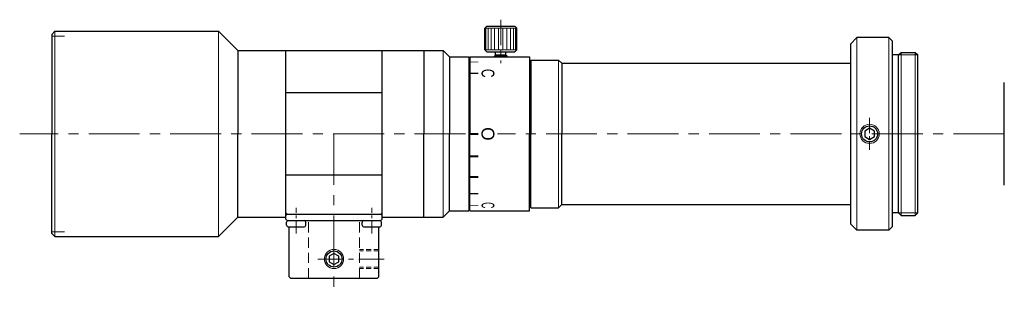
# Model space of a CAD drawing. Header units: millimetres. Extents: x -22 to 131, y 25 to 68.
import ezdxf
from ezdxf.enums import TextEntityAlignment as Align

# ---------------------------------------------------------------- set-up
doc = ezdxf.new("R2010")
doc.units = ezdxf.units.MM
doc.header["$LTSCALE"] = 0.25
doc.linetypes.add('CENTER', pattern=[50.8, 31.75, -6.35, 6.35, -6.35])
doc.linetypes.add('HIDDEN', pattern=[9.525, 6.35, -3.175])
doc.layers.add('00_補助線', color=252, linetype='Continuous', lineweight=0, plot=False)
for name, color, linetype, lineweight in [('01_外形線', 7, 'Continuous', 30), ('02_ﾈｼﾞ（断面）・遮光線仕切り', 7, 'Continuous', 20), ('03_ﾈｼﾞ・ﾛｰﾚｯﾄ・遮光線', 7, 'Continuous', 9), ('04_中心線', 1, 'CENTER', 20), ('05_隠れ線', 3, 'HIDDEN', 20), ('06_面取線', 7, 'Continuous', 9), ('09_文字', 2, 'Continuous', 20)]:
    doc.layers.add(name, color=color, linetype=linetype, lineweight=lineweight)
doc.styles.add('VS Standard', font='txt', dxfattribs={"height": 3})

msp = doc.modelspace()

# ---------------------------------------------------------------- hatches: boundary and pattern name
at = {"layer": '01_外形線'}
h = msp.add_hatch(color=256, dxfattribs=at)
h.dxf.hatch_style = 1
h.paths.add_polyline_path([(49, 61.15), (49, 61.25), (47.7, 61.25), (47.7, 61.15)])
h = msp.add_hatch(color=256, dxfattribs=at)
h.dxf.hatch_style = 1
h.paths.add_polyline_path([(49, 59.36), (49, 59.56), (47.7, 59.56), (47.7, 59.36)])
h = msp.add_hatch(color=256, dxfattribs=at)
h.dxf.hatch_style = 1
h.paths.add_polyline_path([(49, 49.85), (49, 50.15), (47.7, 50.15), (47.7, 49.85)])
h = msp.add_hatch(color=256, dxfattribs=at)
h.dxf.hatch_style = 1
h.paths.add_polyline_path([(49, 46.34), (49, 46.64), (47.7, 46.64), (47.7, 46.34)])
h = msp.add_hatch(color=256, dxfattribs=at)
h.dxf.hatch_style = 1
h.paths.add_polyline_path([(49, 43.14), (49, 43.44), (47.7, 43.44), (47.7, 43.14)])
h = msp.add_hatch(color=256, dxfattribs=at)
h.dxf.hatch_style = 1
h.paths.add_polyline_path([(49, 40.57), (49, 40.77), (47.7, 40.77), (47.7, 40.57)])
h = msp.add_hatch(color=256, dxfattribs=at)
h.dxf.hatch_style = 1
h.paths.add_polyline_path([(49, 38.82), (49, 38.92), (47.7, 38.92), (47.7, 38.82)])

# ---------------------------------------------------------------- linework, layer by layer
at = {"layer": '00_補助線'}
for p, q in [((-17.5, 65.25), (-15.5, 65.25)), ((-17.5, 34.75), (-15.5, 34.75))]:
    msp.add_line(p, q, dxfattribs=at)
at = {"layer": '01_外形線'}
for p, q in [((50.32, 66.8), (50, 66.47)), ((50, 63.12), (50, 66.47)), ((50.32, 66.8), (54.68, 66.8)), ((54.68, 66.8), (55, 66.47)), ((55, 63.12), (55, 66.47)), ((-17.5, 65.5), (-17, 66)), ((-17.5, 65.5), (-17.5, 50)), ((-17, 66), (8.5, 66)), ((8.5, 66), (11.5, 63)), ((107, 64), (108, 65)), ((113, 65), (108, 65)), ((113, 65), (113.5, 64.5)), ((113.5, 64.5), (113.5, 35.5)), ((11.5, 63), (40.5, 63)), ((11.5, 63), (11.5, 50)), ((19, 36.7), (19, 63)), ((34, 36.7), (34, 63)), ((40.5, 63), (43.5, 63)), ((40.5, 63), (40.5, 50)), ((43.5, 63), (44.5, 62)), ((50.32, 62.8), (50, 63.12)), ((54.68, 62.8), (55, 63.12)), ((107, 64), (107, 36)), ((44.5, 62), (44.5, 50)), ((44.5, 62), (47.5, 62)), ((47.5, 62), (47.5, 50)), ((47.5, 61.5), (47.7, 61.5)), ((47.7, 62), (47.7, 50)), ((47.7, 62), (57, 62)), ((50.32, 62.8), (54.68, 62.8)), ((51.7, 62.3), (51.5, 62.1)), ((51.5, 62), (51.5, 62.1)), ((51.7, 62.3), (51.7, 62.8)), ((51.7, 62.3), (53.3, 62.3)), ((53.3, 62.3), (53.3, 62.8)), ((53.5, 62.1), (53.3, 62.3)), ((53.5, 62), (53.5, 62.1)), ((57, 62), (57, 50)), ((57.2, 61.5), (57.2, 50)), ((57.2, 61.5), (61.5, 61.5)), ((61.5, 61.5), (62, 61)), ((114.5, 62.3), (113.5, 62.3)), ((114.5, 62.3), (114.9, 62.7)), ((114.5, 37.7), (114.5, 62.3)), ((114.9, 62.7), (117.1, 62.7)), ((117.1, 62.7), (117.5, 62.3)), ((117.5, 37.7), (117.5, 62.3)), ((57, 61), (57.2, 61)), ((62, 61), (62, 50)), ((62, 61), (107, 61)), ((131, 42), (131, 58)), ((34, 56.42), (19, 56.42)), ((-17.5, 34.5), (-17.5, 50)), ((11.5, 37), (11.5, 50)), ((40.5, 37), (40.5, 50)), ((44.5, 38), (44.5, 50)), ((47.5, 50), (47.5, 38)), ((47.7, 38), (47.7, 50)), ((57, 38), (57, 50)), ((57.2, 38.5), (57.2, 50)), ((62, 39), (62, 50)), ((34, 43.58), (19, 43.58)), ((47.5, 38.5), (47.7, 38.5)), ((57, 39), (57.2, 39)), ((57.2, 38.5), (61.5, 38.5)), ((61.5, 38.5), (62, 39)), ((62, 39), (107, 39)), ((8.5, 34), (11.5, 37)), ((11.5, 37), (19, 37)), ((19, 37.7), (19.2, 37.5)), ((19, 37.3), (19.2, 37.5)), ((19.2, 37.5), (33.8, 37.5)), ((33.8, 37.5), (34, 37.7)), ((34, 37.3), (33.8, 37.5)), ((34, 37), (40.5, 37)), ((40.5, 37), (43.5, 37)), ((43.5, 37), (44.5, 38)), ((44.5, 38), (47.5, 38)), ((47.7, 38), (57, 38)), ((114.5, 37.7), (113.5, 37.7)), ((114.5, 37.7), (114.9, 37.3)), ((114.9, 37.3), (117.1, 37.3)), ((117.1, 37.3), (117.5, 37.7)), ((19, 36.7), (19.2, 36.5)), ((19.1, 35.75), (19.1, 36.25)), ((19.2, 36.5), (33.8, 36.5)), ((19.35, 36.5), (21.85, 36.5)), ((19.35, 35.5), (21.85, 35.5)), ((19.5, 27.7), (19.5, 35.5)), ((22.1, 35.75), (22.1, 36.25)), ((30.9, 35.75), (30.9, 36.25)), ((31.15, 36.5), (33.65, 36.5)), ((31.15, 35.5), (33.65, 35.5)), ((33.5, 27.7), (33.5, 35.5)), ((33.8, 36.5), (34, 36.7)), ((33.9, 35.75), (33.9, 36.25)), ((107, 36), (108, 35)), ((113, 35), (113.5, 35.5)), ((-17.5, 34.5), (-17, 34)), ((-17, 34), (8.5, 34)), ((113, 35), (108, 35)), ((19.5, 27.7), (19.7, 27.5)), ((33.3, 27.5), (33.5, 27.7)), ((19.7, 27.5), (33.3, 27.5))]:
    msp.add_line(p, q, dxfattribs=at)
for points in [[(109.25, 49.57), (110, 49.13), (110.75, 49.57), (110.75, 50.43), (110, 50.87), (109.25, 50.43)], [(25.75, 30.07), (26.5, 29.63), (27.25, 30.07), (27.25, 30.93), (26.5, 31.37), (25.75, 30.93)]]:
    msp.add_lwpolyline(points, close=True, dxfattribs=at)
for centre in [(110, 50), (26.5, 30.5)]:
    msp.add_circle(centre, 1.25, dxfattribs=at)
for centre, start, end in [((19.35, 36.25), 90, 180), ((19.35, 35.75), 180, 270), ((21.85, 36.25), 0, 90), ((21.85, 35.75), 270, 0), ((31.15, 36.25), 90, 180), ((31.15, 35.75), 180, 270), ((33.65, 36.25), 0, 90), ((33.65, 35.75), 270, 0)]:
    msp.add_arc(centre, 0.25, start, end, dxfattribs=at)
at = {"layer": '02_ﾈｼﾞ（断面）・遮光線仕切り'}
for p, q in [((51.7, 62), (51.7, 62.3)), ((53.3, 62), (53.3, 62.3)), ((117.5, 62.3), (114.5, 62.3)), ((117.5, 37.7), (114.5, 37.7))]:
    msp.add_line(p, q, dxfattribs=at)
at = {"layer": '03_ﾈｼﾞ・ﾛｰﾚｯﾄ・遮光線'}
for centre in [(110, 50), (26.5, 30.5)]:
    msp.add_circle(centre, 1.5, dxfattribs=at)
at = {"layer": '04_中心線', "ltscale": 0.5}
for p, q in [((52.5, 67.8), (52.5, 61)), ((24, 30.5), (34.5, 30.5))]:
    msp.add_line(p, q, dxfattribs=at)
at = {"layer": '04_中心線', "ltscale": 0.3}
msp.add_line((110, 52.5), (110, 47.5), dxfattribs=at)
at = {"layer": '04_中心線'}
for p, q in [((47, 50), (-22.5, 50)), ((26.5, 50), (26.5, 25)), ((131, 50), (51.97, 50))]:
    msp.add_line(p, q, dxfattribs=at)
at = {"layer": '04_中心線', "ltscale": 0.25}
for p, q in [((20.6, 34.5), (20.6, 38.5)), ((32.4, 34.5), (32.4, 38.5))]:
    msp.add_line(p, q, dxfattribs=at)
at = {"layer": '05_隠れ線'}
for p, q in [((22.5, 27.5), (22.5, 36.5)), ((30.5, 27.5), (30.5, 36.5))]:
    msp.add_line(p, q, dxfattribs=at)
at = {"layer": '05_隠れ線', "ltscale": 0.5}
for p, q in [((33.5, 32), (30.5, 32)), ((33.5, 31.75), (30.5, 31.75)), ((33.5, 29.25), (30.5, 29.25)), ((33.5, 29), (30.5, 29))]:
    msp.add_line(p, q, dxfattribs=at)
at = {"layer": '06_面取線'}
for p, q in [((50, 66.47), (55, 66.47)), ((50.19, 66.47), (50.19, 63.12)), ((50.52, 66.47), (50.52, 63.12)), ((50.98, 66.47), (50.98, 63.12)), ((51.54, 66.47), (51.54, 63.12)), ((52.17, 66.47), (52.17, 63.12)), ((52.83, 66.47), (52.83, 63.12)), ((53.46, 66.47), (53.46, 63.12)), ((54.02, 66.47), (54.02, 63.12)), ((54.48, 66.47), (54.48, 63.12)), ((54.81, 66.47), (54.81, 63.12)), ((-17, 66), (-17, 50)), ((113, 35), (113, 65)), ((50, 63.12), (55, 63.12)), ((51.5, 62.1), (53.5, 62.1)), ((61.5, 61.5), (61.5, 50)), ((114.9, 37.3), (114.9, 62.7)), ((117.1, 37.3), (117.1, 62.7)), ((-17, 50), (-17, 34)), ((61.5, 38.5), (61.5, 50))]:
    msp.add_line(p, q, dxfattribs=at)
at = {"layer": '06_面取線', "lineweight": 20}
for p, q in [((8.5, 66), (8.5, 50)), ((108, 35), (108, 65)), ((43.5, 63), (43.5, 50)), ((8.5, 34), (8.5, 50)), ((43.5, 37), (43.5, 50))]:
    msp.add_line(p, q, dxfattribs=at)

# ---------------------------------------------------------------- texts
at = {"layer": '09_文字', "style": 'VS Standard'}
for width, p in [(0.7, (51.5, 59.46)), (0.5, (51.5, 38.87))]:
    msp.add_text('C', height=2, rotation=270, dxfattribs=dict(at, width=width)).set_placement(p, align=Align.TOP_CENTER)
msp.add_text('O', height=2, rotation=270, dxfattribs=at).set_placement((51.5, 50), align=Align.TOP_CENTER)

doc.saveas('drawing.dxf')
